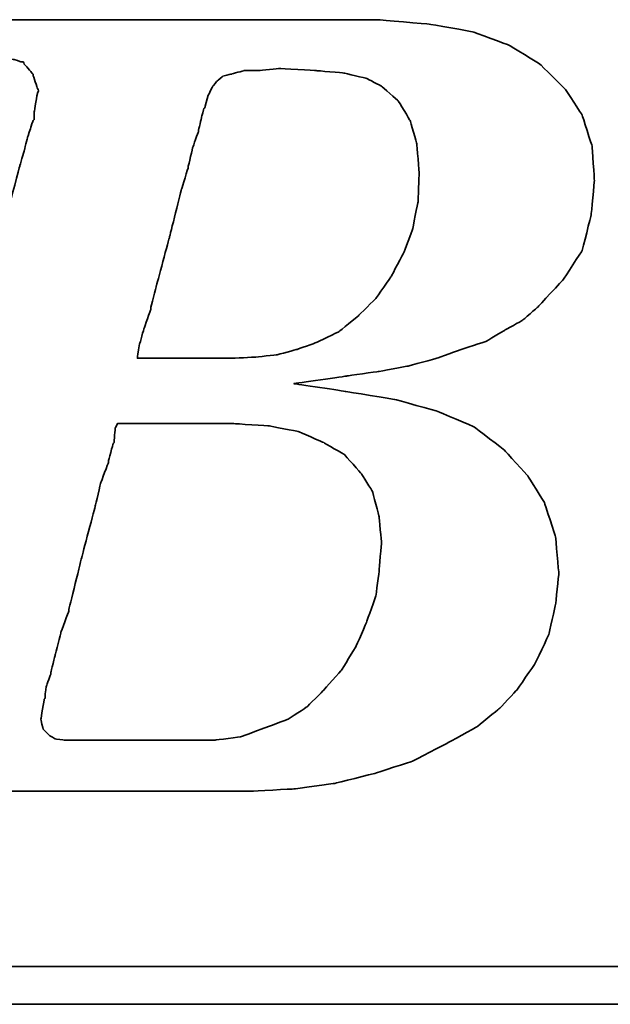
# Model space of a CAD drawing. Header units: millimetres. Extents: x 303 to 565, y 61 to 171.
# Tile 33 of 52: x 493.77 to 496.24, y 97.67 to 101.77. Entities that reach past the tile are written whole.
import ezdxf

# ---------------------------------------------------------------- set-up
doc = ezdxf.new("R2010")
doc.units = ezdxf.units.MM
doc.layers.add('DIM', color=4, linetype='Continuous')
doc.layers.add('layer 1', color=7, linetype='Continuous')

# ---------------------------------------------------------------- blocks, each defined once
blk = doc.blocks.new('TBI MOTION logo(完整正式版)')
at = {"layer": 'layer 1', "color": 22, "lineweight": 35}
for points, knots in [([(-64.65375, -6.86375), (-64.65375, -6.86375), (-64.84375, -7.29625), (-64.84375, -7.29625), (-64.84375, -7.29625), (-64.84375, -7.29625), (-64.86875, -7.34375), (-64.86875, -7.34375), (-64.86875, -7.34375), (-64.86875, -7.34375), (-64.86875, -7.36875), (-64.86875, -7.36875), (-64.86875, -7.36875), (-64.86875, -7.36875), (-65.15375, -7.65375), (-65.15375, -7.65375), (-65.15375, -7.65375), (-65.15375, -7.65375), (-65.17875, -7.65375), (-65.17875, -7.65375), (-65.17875, -7.65375), (-65.17875, -7.65375), (-65.20375, -7.67875), (-65.20375, -7.67875), (-65.20375, -7.67875), (-65.20375, -7.67875), (-65.58875, -7.87125), (-65.58875, -7.87125), (-65.58875, -7.87125), (-65.58875, -7.87125), (-65.63375, -7.87125), (-65.63375, -7.87125), (-65.63375, -7.87125), (-65.63375, -7.87125), (-65.65875, -7.89375), (-65.65875, -7.89375), (-65.65875, -7.89375), (-65.65875, -7.89375), (-66.09375, -7.94375), (-66.09375, -7.94375), (-66.09375, -7.94375), (-66.09375, -7.94375), (-66.11375, -7.94375), (-66.11375, -7.94375), (-66.11375, -7.94375), (-66.11375, -7.94375), (-66.16375, -7.94375), (-66.16375, -7.94375), (-66.16375, -7.94375), (-66.16375, -7.94375), (-66.30875, -7.94375), (-66.30875, -7.94375), (-66.30875, -7.94375), (-66.30875, -7.94375), (-66.69375, -7.94375), (-66.69375, -7.94375), (-66.69375, -7.94375), (-66.69375, -7.94375), (-67.07375, -7.94375), (-67.07375, -7.94375), (-67.07375, -7.94375), (-67.07375, -7.94375), (-67.12375, -7.94375), (-67.12375, -7.94375), (-67.12375, -7.94375), (-67.12375, -7.94375), (-67.12375, -7.96625), (-67.12375, -7.96625), (-67.12375, -7.96625), (-67.12375, -7.96625), (-67.14875, -7.99125), (-67.14875, -7.99125), (-67.14875, -7.99125), (-67.14875, -7.99125), (-67.24375, -8.34875), (-67.24375, -8.34875), (-67.24375, -8.34875), (-67.24375, -8.34875), (-67.31375, -8.68625), (-67.31375, -8.68625), (-67.31375, -8.68625), (-67.31375, -8.68625), (-67.26875, -8.68625), (-67.26875, -8.68625), (-67.26875, -8.68625), (-67.26875, -8.68625), (-67.07375, -8.68625), (-67.07375, -8.68625), (-67.07375, -8.68625), (-67.07375, -8.68625), (-66.54875, -8.68625), (-66.54875, -8.68625), (-66.54875, -8.68625), (-66.54875, -8.68625), (-65.82625, -8.68625), (-65.82625, -8.68625), (-65.82625, -8.68625), (-65.82625, -8.68625), (-65.01375, -8.68625), (-65.01375, -8.68625), (-65.01375, -8.68625), (-65.01375, -8.68625), (-64.05375, -8.68625), (-64.05375, -8.68625), (-64.05375, -8.68625), (-64.05375, -8.68625), (-62.08375, -8.68625), (-62.08375, -8.68625), (-62.08375, -8.68625), (-62.08375, -8.68625), (-60.06875, -8.68625), (-60.06875, -8.68625), (-60.06875, -8.68625), (-60.06875, -8.68625), (-59.10875, -8.68625), (-59.10875, -8.68625), (-59.10875, -8.68625), (-59.10875, -8.68625), (-58.29375, -8.68625), (-58.29375, -8.68625), (-58.29375, -8.68625), (-58.29375, -8.68625), (-57.57375, -8.68625), (-57.57375, -8.68625), (-57.57375, -8.68625), (-57.57375, -8.68625), (-57.04875, -8.68625), (-57.04875, -8.68625), (-57.04875, -8.68625), (-57.04875, -8.68625), (-56.85375, -8.68625), (-56.85375, -8.68625), (-56.85375, -8.68625), (-56.85375, -8.68625), (-56.70875, -8.68625), (-56.70875, -8.68625), (-56.70875, -8.68625), (-56.70875, -8.68625), (-56.61375, -8.68625), (-56.61375, -8.68625), (-56.61375, -8.68625), (-56.61375, -8.68625), (-56.56875, -8.68625), (-56.56875, -8.68625), (-56.56875, -8.68625), (-56.56875, -8.68625), (-55.65375, -8.63875), (-55.65375, -8.63875), (-55.65375, -8.63875), (-55.65375, -8.63875), (-54.76875, -8.51875), (-54.76875, -8.51875), (-54.76875, -8.51875), (-54.76875, -8.51875), (-53.90375, -8.30375), (-53.90375, -8.30375), (-53.90375, -8.30375), (-53.90375, -8.30375), (-53.08875, -8.03875), (-53.08875, -8.03875), (-53.08875, -8.03875), (-53.08875, -8.03875), (-52.34375, -7.65375), (-52.34375, -7.65375), (-52.34375, -7.65375), (-52.34375, -7.65375), (-51.69875, -7.29625), (-51.69875, -7.29625), (-51.69875, -7.29625), (-51.69875, -7.29625), (-51.21875, -6.91125), (-51.21875, -6.91125), (-51.21875, -6.91125), (-51.21875, -6.91125), (-50.83375, -6.50375), (-50.83375, -6.50375), (-50.83375, -6.50375), (-50.83375, -6.50375), (-50.44875, -5.94875), (-50.44875, -5.94875), (-50.44875, -5.94875), (-50.44875, -5.94875), (-50.13875, -5.30375), (-50.13875, -5.30375), (-50.13875, -5.30375), (-50.13875, -5.30375), (-49.99375, -4.65375), (-49.99375, -4.65375), (-49.99375, -4.65375), (-49.99375, -4.65375), (-49.92375, -3.98375), (-49.92375, -3.98375), (-49.92375, -3.98375), (-49.92375, -3.98375), (-49.99375, -3.19374), (-49.99375, -3.19374), (-49.99375, -3.19374), (-49.99375, -3.19374), (-50.23374, -2.44874), (-50.23374, -2.44874), (-50.23374, -2.44874), (-50.23374, -2.44874), (-50.59375, -1.87374), (-50.59375, -1.87374), (-50.59375, -1.87374), (-50.59375, -1.87374), (-51.09875, -1.31874), (-51.09875, -1.31874), (-51.09875, -1.31874), (-51.09875, -1.31874), (-51.74375, -0.81875), (-51.74375, -0.81875), (-51.74375, -0.81875), (-51.74375, -0.81875), (-52.53875, -0.48125), (-52.53875, -0.48125), (-52.53875, -0.48125), (-52.53875, -0.48125), (-53.47375, -0.21875), (-53.47375, -0.21875), (-53.47375, -0.21875), (-53.47375, -0.21875), (-54.52875, -0.04874), (-54.52875, -0.04874), (-54.52875, -0.04874), (-54.52875, -0.04874), (-55.65375, 0.12125), (-55.65375, 0.12125), (-55.65375, 0.12125), (-55.65375, 0.12125), (-54.50375, 0.28624), (-54.50375, 0.28624), (-54.50375, 0.28624), (-54.50375, 0.28624), (-53.83375, 0.38124), (-53.83375, 0.38124), (-53.83375, 0.38124), (-53.83375, 0.38124), (-53.18375, 0.50125), (-53.18375, 0.50125), (-53.18375, 0.50125), (-53.18375, 0.50125), (-52.55875, 0.66874), (-52.55875, 0.66874), (-52.55875, 0.66874), (-52.55875, 0.66874), (-52.03375, 0.86124), (-52.03375, 0.86124), (-52.03375, 0.86124), (-52.03375, 0.86124), (-51.50374, 1.03124), (-51.50374, 1.03124), (-51.50374, 1.03124), (-51.50374, 1.03124), (-51.09875, 1.27125), (-51.09875, 1.27125), (-51.09875, 1.27125), (-51.09875, 1.27125), (-50.71375, 1.48624), (-50.71375, 1.48624), (-50.71375, 1.48624), (-50.71375, 1.48624), (-50.37625, 1.77625), (-50.37625, 1.77625), (-50.37625, 1.77625), (-50.37625, 1.77625), (-49.82375, 2.37625), (-49.82375, 2.37625), (-49.82375, 2.37625), (-49.82375, 2.37625), (-49.41875, 2.99625), (-49.41875, 2.99625), (-49.41875, 2.99625), (-49.41875, 2.99625), (-49.22375, 3.76625), (-49.22375, 3.76625), (-49.22375, 3.76625), (-49.22375, 3.76625), (-49.15375, 4.50874), (-49.15375, 4.50874), (-49.15375, 4.50874), (-49.15375, 4.50874), (-49.20375, 5.25125), (-49.20375, 5.25125), (-49.20375, 5.25125), (-49.20375, 5.25125), (-49.41875, 5.92625), (-49.41875, 5.92625), (-49.41875, 5.92625), (-49.41875, 5.92625), (-49.77875, 6.47625), (-49.77875, 6.47625), (-49.77875, 6.47625), (-49.77875, 6.47625), (-50.33125, 7.02624), (-50.33125, 7.02624), (-50.33125, 7.02624), (-50.33125, 7.02624), (-51.00125, 7.43625), (-51.00125, 7.43625), (-51.00125, 7.43625), (-51.00125, 7.43625), (-51.79375, 7.72625), (-51.79375, 7.72625), (-51.79375, 7.72625), (-51.79375, 7.72625), (-52.72875, 7.89124), (-52.72875, 7.89124), (-52.72875, 7.89124), (-52.72875, 7.89124), (-53.83375, 7.98625), (-53.83375, 7.98625), (-53.83375, 7.98625), (-53.83375, 7.98625), (-53.92875, 7.98625), (-53.92875, 7.98625), (-53.92875, 7.98625), (-53.92875, 7.98625), (-54.26375, 7.98625), (-54.26375, 7.98625), (-54.26375, 7.98625), (-54.26375, 7.98625), (-54.74375, 7.98625), (-54.74375, 7.98625), (-54.74375, 7.98625), (-54.74375, 7.98625), (-55.36875, 7.98625), (-55.36875, 7.98625), (-55.36875, 7.98625), (-55.36875, 7.98625), (-56.13375, 7.98625), (-56.13375, 7.98625), (-56.13375, 7.98625), (-56.13375, 7.98625), (-56.94875, 7.98625), (-56.94875, 7.98625), (-56.94875, 7.98625), (-56.94875, 7.98625), (-58.77625, 7.98625), (-58.77625, 7.98625), (-58.77625, 7.98625), (-58.77625, 7.98625), (-60.59875, 7.98625), (-60.59875, 7.98625), (-60.59875, 7.98625), (-60.59875, 7.98625), (-61.41375, 7.98625), (-61.41375, 7.98625), (-61.41375, 7.98625), (-61.41375, 7.98625), (-62.17875, 7.98625), (-62.17875, 7.98625), (-62.17875, 7.98625), (-62.17875, 7.98625), (-62.80375, 7.98625), (-62.80375, 7.98625), (-62.80375, 7.98625), (-62.80375, 7.98625), (-63.30625, 7.98625), (-63.30625, 7.98625), (-63.30625, 7.98625), (-63.30625, 7.98625), (-63.57375, 7.98625), (-63.57375, 7.98625), (-63.57375, 7.98625), (-63.57375, 7.98625), (-63.57375, 7.96375), (-63.57375, 7.96375), (-63.57375, 7.96375), (-63.57375, 7.96375), (-63.59875, 7.94125), (-63.59875, 7.94125), (-63.59875, 7.94125), (-63.59875, 7.94125), (-63.69375, 7.55625), (-63.69375, 7.55625), (-63.69375, 7.55625), (-63.69375, 7.55625), (-63.76375, 7.24624), (-63.76375, 7.24624), (-63.76375, 7.24624), (-63.76375, 7.24624), (-63.23875, 7.24624), (-63.23875, 7.24624), (-63.23875, 7.24624), (-63.23875, 7.24624), (-62.75875, 7.24624), (-62.75875, 7.24624), (-62.75875, 7.24624), (-62.75875, 7.24624), (-62.61125, 7.24624), (-62.61125, 7.24624), (-62.61125, 7.24624), (-62.61125, 7.24624), (-62.56625, 7.24624), (-62.56625, 7.24624), (-62.56625, 7.24624), (-62.56625, 7.24624), (-62.22875, 7.24624), (-62.22875, 7.24624), (-62.22875, 7.24624), (-62.22875, 7.24624), (-62.20375, 7.24624), (-62.20375, 7.24624), (-62.20375, 7.24624), (-62.20375, 7.24624), (-62.17875, 7.21875), (-62.17875, 7.21875), (-62.17875, 7.21875), (-62.17875, 7.21875), (-61.96375, 7.17125), (-61.96375, 7.17125), (-61.96375, 7.17125), (-61.96375, 7.17125), (-61.72375, 7.12624), (-61.72375, 7.12624), (-61.72375, 7.12624), (-61.72375, 7.12624), (-61.70375, 7.12624), (-61.70375, 7.12624), (-61.70375, 7.12624), (-61.70375, 7.12624), (-61.55875, 7.07624), (-61.55875, 7.07624), (-61.55875, 7.07624), (-61.55875, 7.07624), (-61.50875, 7.07624), (-61.50875, 7.07624), (-61.50875, 7.07624), (-61.50875, 7.07624), (-61.48375, 7.02624), (-61.48375, 7.02624), (-61.48375, 7.02624), (-61.48375, 7.02624), (-61.31875, 6.83375), (-61.31875, 6.83375), (-61.31875, 6.83375), (-61.31875, 6.83375), (-61.29375, 6.81125), (-61.29375, 6.81125), (-61.29375, 6.81125), (-61.29375, 6.81125), (-61.29375, 6.78625), (-61.29375, 6.78625), (-61.29375, 6.78625), (-61.29375, 6.78625), (-61.19875, 6.50124), (-61.19875, 6.50124), (-61.19875, 6.50124), (-61.19875, 6.50124), (-61.17375, 6.45124), (-61.17375, 6.45124), (-61.17375, 6.45124), (-61.17375, 6.45124), (-61.19875, 6.40625), (-61.19875, 6.40625), (-61.19875, 6.40625), (-61.19875, 6.40625), (-61.26875, 5.99624), (-61.26875, 5.99624), (-61.26875, 5.99624), (-61.26875, 5.99624), (-61.26875, 5.85125), (-61.26875, 5.85125), (-61.26875, 5.85125), (-61.26875, 5.85125), (-61.26875, 5.82625), (-61.26875, 5.82625), (-61.26875, 5.82625), (-61.26875, 5.82625), (-61.29375, 5.80625), (-61.29375, 5.80625), (-61.29375, 5.80625), (-61.29375, 5.80625), (-61.34125, 5.66125), (-61.34125, 5.66125), (-61.34125, 5.66125), (-61.34125, 5.66125), (-61.41375, 5.44625), (-61.41375, 5.44625), (-61.41375, 5.44625), (-61.41375, 5.44625), (-61.48375, 5.15625), (-61.48375, 5.15625), (-61.48375, 5.15625), (-61.48375, 5.15625), (-61.58375, 4.82124), (-61.58375, 4.82124), (-61.58375, 4.82124), (-61.58375, 4.82124), (-61.79875, 4.00375), (-61.79875, 4.00375), (-61.79875, 4.00375), (-61.79875, 4.00375), (-62.05875, 2.99625), (-62.05875, 2.99625), (-62.05875, 2.99625), (-62.05875, 2.99625), (-62.34875, 1.91625), (-62.34875, 1.91625), (-62.34875, 1.91625), (-62.34875, 1.91625), (-62.97375, -0.41124), (-62.97375, -0.41124), (-62.97375, -0.41124), (-62.97375, -0.41124), (-63.59875, -2.75875), (-63.59875, -2.75875), (-63.59875, -2.75875), (-63.59875, -2.75875), (-63.88375, -3.86374), (-63.88375, -3.86374), (-63.88375, -3.86374), (-63.88375, -3.86374), (-64.14875, -4.82374), (-64.14875, -4.82374), (-64.14875, -4.82374), (-64.14875, -4.82374), (-64.36375, -5.64125), (-64.36375, -5.64125), (-64.36375, -5.64125), (-64.36375, -5.64125), (-64.43625, -5.97625), (-64.43625, -5.97625), (-64.43625, -5.97625), (-64.43625, -5.97625), (-64.50875, -6.28625), (-64.50875, -6.28625), (-64.50875, -6.28625), (-64.50875, -6.28625), (-64.50875, -6.30875), (-64.50875, -6.30875), (-64.50875, -6.30875), (-64.50875, -6.30875), (-64.57875, -6.50375), (-64.57875, -6.50375), (-64.57875, -6.50375), (-64.57875, -6.50375), (-64.62875, -6.69625), (-64.62875, -6.69625), (-64.62875, -6.69625), (-64.62875, -6.69625), (-64.62875, -6.76875), (-64.62875, -6.76875), (-64.62875, -6.76875), (-64.62875, -6.76875), (-64.62875, -6.81375), (-64.62875, -6.81375), (-64.62875, -6.81375), (-64.62875, -6.81375), (-64.62875, -6.83875), (-64.62875, -6.83875), (-64.62875, -6.83875), (-64.62875, -6.83875), (-64.65375, -6.86375), (-64.65375, -6.86375)], [0, 0, 0, 0, 0.00719424, 0.00719424, 0.00719424, 0.00719425, 0.01438849, 0.01438849, 0.01438849, 0.0143885, 0.02158273, 0.02158273, 0.02158273, 0.02158274, 0.02877698, 0.02877698, 0.02877698, 0.02877699, 0.03597122, 0.03597122, 0.03597122, 0.03597123, 0.04316547, 0.04316547, 0.04316547, 0.04316548, 0.05035971, 0.05035971, 0.05035971, 0.05035972, 0.05755396, 0.05755396, 0.05755396, 0.05755397, 0.0647482, 0.0647482, 0.0647482, 0.06474821, 0.07194245, 0.07194245, 0.07194245, 0.07194246, 0.07913669, 0.07913669, 0.07913669, 0.0791367, 0.08633094, 0.08633094, 0.08633094, 0.08633095, 0.09352518, 0.09352518, 0.09352518, 0.09352519, 0.10071942, 0.10071942, 0.10071942, 0.10071943, 0.10791367, 0.10791367, 0.10791367, 0.10791368, 0.11510791, 0.11510791, 0.11510791, 0.11510792, 0.12230216, 0.12230216, 0.12230216, 0.12230217, 0.1294964, 0.1294964, 0.1294964, 0.12949641, 0.13669065, 0.13669065, 0.13669065, 0.13669066, 0.14388489, 0.14388489, 0.14388489, 0.1438849, 0.15107914, 0.15107914, 0.15107914, 0.15107915, 0.15827338, 0.15827338, 0.15827338, 0.15827339, 0.16546763, 0.16546763, 0.16546763, 0.16546764, 0.17266187, 0.17266187, 0.17266187, 0.17266188, 0.17985612, 0.17985612, 0.17985612, 0.17985613, 0.18705036, 0.18705036, 0.18705036, 0.18705037, 0.1942446, 0.1942446, 0.1942446, 0.19424461, 0.20143885, 0.20143885, 0.20143885, 0.20143886, 0.20863309, 0.20863309, 0.20863309, 0.2086331, 0.21582734, 0.21582734, 0.21582734, 0.21582735, 0.22302158, 0.22302158, 0.22302158, 0.22302159, 0.23021583, 0.23021583, 0.23021583, 0.23021584, 0.23741007, 0.23741007, 0.23741007, 0.23741008, 0.24460432, 0.24460432, 0.24460432, 0.24460433, 0.25179856, 0.25179856, 0.25179856, 0.25179857, 0.25899281, 0.25899281, 0.25899281, 0.25899282, 0.26618705, 0.26618705, 0.26618705, 0.26618706, 0.27338129, 0.27338129, 0.27338129, 0.2733813, 0.28057554, 0.28057554, 0.28057554, 0.28057555, 0.28776978, 0.28776978, 0.28776978, 0.28776979, 0.29496403, 0.29496403, 0.29496403, 0.29496404, 0.30215827, 0.30215827, 0.30215827, 0.30215828, 0.30935252, 0.30935252, 0.30935252, 0.30935253, 0.31654676, 0.31654676, 0.31654676, 0.31654677, 0.32374101, 0.32374101, 0.32374101, 0.32374102, 0.33093525, 0.33093525, 0.33093525, 0.33093526, 0.3381295, 0.3381295, 0.3381295, 0.33812951, 0.34532374, 0.34532374, 0.34532374, 0.34532375, 0.35251799, 0.35251799, 0.35251799, 0.352518, 0.35971223, 0.35971223, 0.35971223, 0.35971224, 0.36690647, 0.36690647, 0.36690647, 0.36690648, 0.37410072, 0.37410072, 0.37410072, 0.37410073, 0.38129496, 0.38129496, 0.38129496, 0.38129497, 0.38848921, 0.38848921, 0.38848921, 0.38848922, 0.39568345, 0.39568345, 0.39568345, 0.39568346, 0.4028777, 0.4028777, 0.4028777, 0.40287771, 0.41007194, 0.41007194, 0.41007194, 0.41007195, 0.41726619, 0.41726619, 0.41726619, 0.4172662, 0.42446043, 0.42446043, 0.42446043, 0.42446044, 0.43165468, 0.43165468, 0.43165468, 0.43165469, 0.43884892, 0.43884892, 0.43884892, 0.43884893, 0.44604317, 0.44604317, 0.44604317, 0.44604318, 0.45323741, 0.45323741, 0.45323741, 0.45323742, 0.46043165, 0.46043165, 0.46043165, 0.46043166, 0.4676259, 0.4676259, 0.4676259, 0.46762591, 0.47482014, 0.47482014, 0.47482014, 0.47482015, 0.48201439, 0.48201439, 0.48201439, 0.4820144, 0.48920863, 0.48920863, 0.48920863, 0.48920864, 0.49640288, 0.49640288, 0.49640288, 0.49640289, 0.50359712, 0.50359712, 0.50359712, 0.50359713, 0.51079137, 0.51079137, 0.51079137, 0.51079138, 0.51798561, 0.51798561, 0.51798561, 0.51798562, 0.52517986, 0.52517986, 0.52517986, 0.52517987, 0.5323741, 0.5323741, 0.5323741, 0.53237411, 0.53956835, 0.53956835, 0.53956835, 0.53956836, 0.54676259, 0.54676259, 0.54676259, 0.5467626, 0.55395683, 0.55395683, 0.55395683, 0.55395684, 0.56115108, 0.56115108, 0.56115108, 0.56115109, 0.56834532, 0.56834532, 0.56834532, 0.56834533, 0.57553957, 0.57553957, 0.57553957, 0.57553958, 0.58273381, 0.58273381, 0.58273381, 0.58273382, 0.58992806, 0.58992806, 0.58992806, 0.58992807, 0.5971223, 0.5971223, 0.5971223, 0.59712231, 0.60431655, 0.60431655, 0.60431655, 0.60431656, 0.61151079, 0.61151079, 0.61151079, 0.6115108, 0.61870504, 0.61870504, 0.61870504, 0.61870505, 0.62589928, 0.62589928, 0.62589928, 0.62589929, 0.63309353, 0.63309353, 0.63309353, 0.63309354, 0.64028777, 0.64028777, 0.64028777, 0.64028778, 0.64748201, 0.64748201, 0.64748201, 0.64748202, 0.65467626, 0.65467626, 0.65467626, 0.65467627, 0.6618705, 0.6618705, 0.6618705, 0.66187051, 0.66906475, 0.66906475, 0.66906475, 0.66906476, 0.67625899, 0.67625899, 0.67625899, 0.676259, 0.68345324, 0.68345324, 0.68345324, 0.68345325, 0.69064748, 0.69064748, 0.69064748, 0.69064749, 0.69784173, 0.69784173, 0.69784173, 0.69784174, 0.70503597, 0.70503597, 0.70503597, 0.70503598, 0.71223022, 0.71223022, 0.71223022, 0.71223023, 0.71942446, 0.71942446, 0.71942446, 0.71942447, 0.72661871, 0.72661871, 0.72661871, 0.72661872, 0.73381295, 0.73381295, 0.73381295, 0.73381296, 0.74100719, 0.74100719, 0.74100719, 0.7410072, 0.74820144, 0.74820144, 0.74820144, 0.74820145, 0.75539568, 0.75539568, 0.75539568, 0.75539569, 0.76258993, 0.76258993, 0.76258993, 0.76258994, 0.76978417, 0.76978417, 0.76978417, 0.76978418, 0.77697842, 0.77697842, 0.77697842, 0.77697843, 0.78417266, 0.78417266, 0.78417266, 0.78417267, 0.79136691, 0.79136691, 0.79136691, 0.79136692, 0.79856115, 0.79856115, 0.79856115, 0.79856116, 0.8057554, 0.8057554, 0.8057554, 0.80575541, 0.81294964, 0.81294964, 0.81294964, 0.81294965, 0.82014388, 0.82014388, 0.82014388, 0.82014389, 0.82733813, 0.82733813, 0.82733813, 0.82733814, 0.83453237, 0.83453237, 0.83453237, 0.83453238, 0.84172662, 0.84172662, 0.84172662, 0.84172663, 0.84892086, 0.84892086, 0.84892086, 0.84892087, 0.85611511, 0.85611511, 0.85611511, 0.85611512, 0.86330935, 0.86330935, 0.86330935, 0.86330936, 0.8705036, 0.8705036, 0.8705036, 0.87050361, 0.87769784, 0.87769784, 0.87769784, 0.87769785, 0.88489209, 0.88489209, 0.88489209, 0.8848921, 0.89208633, 0.89208633, 0.89208633, 0.89208634, 0.89928058, 0.89928058, 0.89928058, 0.89928059, 0.90647482, 0.90647482, 0.90647482, 0.90647483, 0.91366906, 0.91366906, 0.91366906, 0.91366907, 0.92086331, 0.92086331, 0.92086331, 0.92086332, 0.92805755, 0.92805755, 0.92805755, 0.92805756, 0.9352518, 0.9352518, 0.9352518, 0.93525181, 0.94244604, 0.94244604, 0.94244604, 0.94244605, 0.94964029, 0.94964029, 0.94964029, 0.9496403, 0.95683453, 0.95683453, 0.95683453, 0.95683454, 0.96402878, 0.96402878, 0.96402878, 0.96402879, 0.97122302, 0.97122302, 0.97122302, 0.97122303, 0.97841727, 0.97841727, 0.97841727, 0.97841728, 0.98561151, 0.98561151, 0.98561151, 0.98561152, 0.99280576, 0.99280576, 0.99280576, 0.99280577, 1, 1, 1, 1]), ([(-57.50375, 6.35625), (-57.50375, 6.35625), (-57.57375, 6.11625), (-57.57375, 6.11625), (-57.57375, 6.11625), (-57.57375, 6.11625), (-57.57375, 6.09125), (-57.57375, 6.09125), (-57.57375, 6.09125), (-57.57375, 6.09125), (-57.59875, 6.06625), (-57.59875, 6.06625), (-57.59875, 6.06625), (-57.59875, 6.06625), (-57.64875, 5.87625), (-57.64875, 5.87625), (-57.64875, 5.87625), (-57.64875, 5.87625), (-57.71875, 5.58875), (-57.71875, 5.58875), (-57.71875, 5.58875), (-57.71875, 5.58875), (-57.71875, 5.56625), (-57.71875, 5.56625), (-57.71875, 5.56625), (-57.71875, 5.56625), (-57.83875, 5.23125), (-57.83875, 5.23125), (-57.83875, 5.23125), (-57.83875, 5.23125), (-57.93625, 4.82124), (-57.93625, 4.82124), (-57.93625, 4.82124), (-57.93625, 4.82124), (-57.93625, 4.79624), (-57.93625, 4.79624), (-57.93625, 4.79624), (-57.93625, 4.79624), (-58.07875, 4.34125), (-58.07875, 4.34125), (-58.07875, 4.34125), (-58.07875, 4.34125), (-58.34375, 3.28625), (-58.34375, 3.28625), (-58.34375, 3.28625), (-58.34375, 3.28625), (-58.62875, 2.23124), (-58.62875, 2.23124), (-58.62875, 2.23124), (-58.62875, 2.23124), (-58.74875, 1.75125), (-58.74875, 1.75125), (-58.74875, 1.75125), (-58.74875, 1.75125), (-58.74875, 1.72625), (-58.74875, 1.72625), (-58.74875, 1.72625), (-58.74875, 1.72625), (-58.89375, 1.31625), (-58.89375, 1.31625), (-58.89375, 1.31625), (-58.89375, 1.31625), (-58.98875, 0.98124), (-58.98875, 0.98124), (-58.98875, 0.98124), (-58.98875, 0.98124), (-59.03875, 0.71625), (-59.03875, 0.71625), (-59.03875, 0.71625), (-59.03875, 0.71625), (-59.03875, 0.66874), (-59.03875, 0.66874), (-59.03875, 0.66874), (-59.03875, 0.66874), (-58.91875, 0.66874), (-58.91875, 0.66874), (-58.91875, 0.66874), (-58.91875, 0.66874), (-58.53375, 0.66874), (-58.53375, 0.66874), (-58.53375, 0.66874), (-58.53375, 0.66874), (-58.10375, 0.66874), (-58.10375, 0.66874), (-58.10375, 0.66874), (-58.10375, 0.66874), (-57.66875, 0.66874), (-57.66875, 0.66874), (-57.66875, 0.66874), (-57.66875, 0.66874), (-57.33375, 0.66874), (-57.33375, 0.66874), (-57.33375, 0.66874), (-57.33375, 0.66874), (-57.09375, 0.66874), (-57.09375, 0.66874), (-57.09375, 0.66874), (-57.09375, 0.66874), (-56.99875, 0.66874), (-56.99875, 0.66874), (-56.99875, 0.66874), (-56.99875, 0.66874), (-56.49375, 0.69374), (-56.49375, 0.69374), (-56.49375, 0.69374), (-56.49375, 0.69374), (-56.01375, 0.74374), (-56.01375, 0.74374), (-56.01375, 0.74374), (-56.01375, 0.74374), (-55.58375, 0.86124), (-55.58375, 0.86124), (-55.58375, 0.86124), (-55.58375, 0.86124), (-55.17375, 1.00624), (-55.17375, 1.00624), (-55.17375, 1.00624), (-55.17375, 1.00624), (-54.67375, 1.24625), (-54.67375, 1.24625), (-54.67375, 1.24625), (-54.67375, 1.24625), (-54.26375, 1.58124), (-54.26375, 1.58124), (-54.26375, 1.58124), (-54.26375, 1.58124), (-53.87875, 1.96374), (-53.87875, 1.96374), (-53.87875, 1.96374), (-53.87875, 1.96374), (-53.54375, 2.44625), (-53.54375, 2.44625), (-53.54375, 2.44625), (-53.54375, 2.44625), (-53.27875, 2.95125), (-53.27875, 2.95125), (-53.27875, 2.95125), (-53.27875, 2.95125), (-53.08875, 3.45124), (-53.08875, 3.45124), (-53.08875, 3.45124), (-53.08875, 3.45124), (-52.96875, 4.05124), (-52.96875, 4.05124), (-52.96875, 4.05124), (-52.96875, 4.05124), (-52.94375, 4.65125), (-52.94375, 4.65125), (-52.94375, 4.65125), (-52.94375, 4.65125), (-52.99375, 5.30125), (-52.99375, 5.30125), (-52.99375, 5.30125), (-52.99375, 5.30125), (-53.13875, 5.80625), (-53.13875, 5.80625), (-53.13875, 5.80625), (-53.13875, 5.80625), (-53.39875, 6.23625), (-53.39875, 6.23625), (-53.39875, 6.23625), (-53.39875, 6.23625), (-53.75875, 6.54875), (-53.75875, 6.54875), (-53.75875, 6.54875), (-53.75875, 6.54875), (-54.07375, 6.71625), (-54.07375, 6.71625), (-54.07375, 6.71625), (-54.07375, 6.71625), (-54.57375, 6.83375), (-54.57375, 6.83375), (-54.57375, 6.83375), (-54.57375, 6.83375), (-55.17375, 6.88625), (-55.17375, 6.88625), (-55.17375, 6.88625), (-55.17375, 6.88625), (-55.96875, 6.93125), (-55.96875, 6.93125), (-55.96875, 6.93125), (-55.96875, 6.93125), (-56.39875, 6.88625), (-56.39875, 6.88625), (-56.39875, 6.88625), (-56.39875, 6.88625), (-56.42125, 6.88625), (-56.42125, 6.88625), (-56.42125, 6.88625), (-56.42125, 6.88625), (-56.73375, 6.88625), (-56.73375, 6.88625), (-56.73375, 6.88625), (-56.73375, 6.88625), (-56.99875, 6.81125), (-56.99875, 6.81125), (-56.99875, 6.81125), (-56.99875, 6.81125), (-57.02375, 6.81125), (-57.02375, 6.81125), (-57.02375, 6.81125), (-57.02375, 6.81125), (-57.18875, 6.76625), (-57.18875, 6.76625), (-57.18875, 6.76625), (-57.18875, 6.76625), (-57.30875, 6.66625), (-57.30875, 6.66625), (-57.30875, 6.66625), (-57.30875, 6.66625), (-57.40875, 6.54875), (-57.40875, 6.54875), (-57.40875, 6.54875), (-57.40875, 6.54875), (-57.50375, 6.35625), (-57.50375, 6.35625)], [0, 0, 0, 0, 0.01851852, 0.01851852, 0.01851852, 0.01851853, 0.03703704, 0.03703704, 0.03703704, 0.03703705, 0.05555556, 0.05555556, 0.05555556, 0.05555557, 0.07407407, 0.07407407, 0.07407407, 0.07407408, 0.09259259, 0.09259259, 0.09259259, 0.0925926, 0.11111111, 0.11111111, 0.11111111, 0.11111112, 0.12962963, 0.12962963, 0.12962963, 0.12962964, 0.14814815, 0.14814815, 0.14814815, 0.14814816, 0.16666667, 0.16666667, 0.16666667, 0.16666668, 0.18518519, 0.18518519, 0.18518519, 0.1851852, 0.2037037, 0.2037037, 0.2037037, 0.20370371, 0.22222222, 0.22222222, 0.22222222, 0.22222223, 0.24074074, 0.24074074, 0.24074074, 0.24074075, 0.25925926, 0.25925926, 0.25925926, 0.25925927, 0.27777778, 0.27777778, 0.27777778, 0.27777779, 0.2962963, 0.2962963, 0.2962963, 0.29629631, 0.31481481, 0.31481481, 0.31481481, 0.31481482, 0.33333333, 0.33333333, 0.33333333, 0.33333334, 0.35185185, 0.35185185, 0.35185185, 0.35185186, 0.37037037, 0.37037037, 0.37037037, 0.37037038, 0.38888889, 0.38888889, 0.38888889, 0.3888889, 0.40740741, 0.40740741, 0.40740741, 0.40740742, 0.42592593, 0.42592593, 0.42592593, 0.42592594, 0.44444444, 0.44444444, 0.44444444, 0.44444445, 0.46296296, 0.46296296, 0.46296296, 0.46296297, 0.48148148, 0.48148148, 0.48148148, 0.48148149, 0.5, 0.5, 0.5, 0.50000001, 0.51851852, 0.51851852, 0.51851852, 0.51851853, 0.53703704, 0.53703704, 0.53703704, 0.53703705, 0.55555556, 0.55555556, 0.55555556, 0.55555557, 0.57407407, 0.57407407, 0.57407407, 0.57407408, 0.59259259, 0.59259259, 0.59259259, 0.5925926, 0.61111111, 0.61111111, 0.61111111, 0.61111112, 0.62962963, 0.62962963, 0.62962963, 0.62962964, 0.64814815, 0.64814815, 0.64814815, 0.64814816, 0.66666667, 0.66666667, 0.66666667, 0.66666668, 0.68518519, 0.68518519, 0.68518519, 0.6851852, 0.7037037, 0.7037037, 0.7037037, 0.70370371, 0.72222222, 0.72222222, 0.72222222, 0.72222223, 0.74074074, 0.74074074, 0.74074074, 0.74074075, 0.75925926, 0.75925926, 0.75925926, 0.75925927, 0.77777778, 0.77777778, 0.77777778, 0.77777779, 0.7962963, 0.7962963, 0.7962963, 0.79629631, 0.81481481, 0.81481481, 0.81481481, 0.81481482, 0.83333333, 0.83333333, 0.83333333, 0.83333334, 0.85185185, 0.85185185, 0.85185185, 0.85185186, 0.87037037, 0.87037037, 0.87037037, 0.87037038, 0.88888889, 0.88888889, 0.88888889, 0.8888889, 0.90740741, 0.90740741, 0.90740741, 0.90740742, 0.92592593, 0.92592593, 0.92592593, 0.92592594, 0.94444444, 0.94444444, 0.94444444, 0.94444445, 0.96296296, 0.96296296, 0.96296296, 0.96296297, 0.98148148, 0.98148148, 0.98148148, 0.98148149, 1, 1, 1, 1]), ([(-61.03125, -6.57375), (-61.03125, -6.57375), (-61.03125, -6.67125), (-61.03125, -6.67125), (-61.03125, -6.67125), (-61.03125, -6.67125), (-61.05375, -6.69625), (-61.05375, -6.69625), (-61.05375, -6.69625), (-61.05375, -6.69625), (-61.12375, -7.12875), (-61.12375, -7.12875), (-61.12375, -7.12875), (-61.12375, -7.12875), (-61.07875, -7.34375), (-61.07875, -7.34375), (-61.07875, -7.34375), (-61.07875, -7.34375), (-60.93375, -7.48875), (-60.93375, -7.48875), (-60.93375, -7.48875), (-60.93375, -7.48875), (-60.81375, -7.55625), (-60.81375, -7.55625), (-60.81375, -7.55625), (-60.81375, -7.55625), (-60.62375, -7.58375), (-60.62375, -7.58375), (-60.62375, -7.58375), (-60.62375, -7.58375), (-60.30875, -7.58375), (-60.30875, -7.58375), (-60.30875, -7.58375), (-60.30875, -7.58375), (-59.97375, -7.58375), (-59.97375, -7.58375), (-59.97375, -7.58375), (-59.97375, -7.58375), (-59.87875, -7.58375), (-59.87875, -7.58375), (-59.87875, -7.58375), (-59.87875, -7.58375), (-59.63625, -7.58375), (-59.63625, -7.58375), (-59.63625, -7.58375), (-59.63625, -7.58375), (-58.96875, -7.58375), (-58.96875, -7.58375), (-58.96875, -7.58375), (-58.96875, -7.58375), (-58.29375, -7.58375), (-58.29375, -7.58375), (-58.29375, -7.58375), (-58.29375, -7.58375), (-58.05375, -7.58375), (-58.05375, -7.58375), (-58.05375, -7.58375), (-58.05375, -7.58375), (-57.98375, -7.58375), (-57.98375, -7.58375), (-57.98375, -7.58375), (-57.98375, -7.58375), (-57.35875, -7.58375), (-57.35875, -7.58375), (-57.35875, -7.58375), (-57.35875, -7.58375), (-56.78375, -7.50875), (-56.78375, -7.50875), (-56.78375, -7.50875), (-56.78375, -7.50875), (-56.27875, -7.31875), (-56.27875, -7.31875), (-56.27875, -7.31875), (-56.27875, -7.31875), (-55.77375, -7.12875), (-55.77375, -7.12875), (-55.77375, -7.12875), (-55.77375, -7.12875), (-55.36875, -6.86375), (-55.36875, -6.86375), (-55.36875, -6.86375), (-55.36875, -6.86375), (-55.00875, -6.50375), (-55.00875, -6.50375), (-55.00875, -6.50375), (-55.00875, -6.50375), (-54.62375, -6.06875), (-54.62375, -6.06875), (-54.62375, -6.06875), (-54.62375, -6.06875), (-54.31375, -5.56875), (-54.31375, -5.56875), (-54.31375, -5.56875), (-54.31375, -5.56875), (-54.07375, -5.01625), (-54.07375, -5.01625), (-54.07375, -5.01625), (-54.07375, -5.01625), (-53.87875, -4.46374), (-53.87875, -4.46374), (-53.87875, -4.46374), (-53.87875, -4.46374), (-53.80875, -3.91375), (-53.80875, -3.91375), (-53.80875, -3.91375), (-53.80875, -3.91375), (-53.75875, -3.31375), (-53.75875, -3.31375), (-53.75875, -3.31375), (-53.75875, -3.31375), (-53.80875, -2.75875), (-53.80875, -2.75875), (-53.80875, -2.75875), (-53.80875, -2.75875), (-53.95375, -2.20875), (-53.95375, -2.20875), (-53.95375, -2.20875), (-53.95375, -2.20875), (-54.19375, -1.82625), (-54.19375, -1.82625), (-54.19375, -1.82625), (-54.19375, -1.82625), (-54.55375, -1.41875), (-54.55375, -1.41875), (-54.55375, -1.41875), (-54.55375, -1.41875), (-55.00875, -1.15125), (-55.00875, -1.15125), (-55.00875, -1.15125), (-55.00875, -1.15125), (-55.56125, -0.91375), (-55.56125, -0.91375), (-55.56125, -0.91375), (-55.56125, -0.91375), (-56.18125, -0.79375), (-56.18125, -0.79375), (-56.18125, -0.79375), (-56.18125, -0.79375), (-56.94875, -0.74374), (-56.94875, -0.74374), (-56.94875, -0.74374), (-56.94875, -0.74374), (-56.99875, -0.74374), (-56.99875, -0.74374), (-56.99875, -0.74374), (-56.99875, -0.74374), (-57.09375, -0.74374), (-57.09375, -0.74374), (-57.09375, -0.74374), (-57.09375, -0.74374), (-57.38375, -0.74374), (-57.38375, -0.74374), (-57.38375, -0.74374), (-57.38375, -0.74374), (-57.76875, -0.74374), (-57.76875, -0.74374), (-57.76875, -0.74374), (-57.76875, -0.74374), (-58.24625, -0.74374), (-58.24625, -0.74374), (-58.24625, -0.74374), (-58.24625, -0.74374), (-58.72875, -0.74374), (-58.72875, -0.74374), (-58.72875, -0.74374), (-58.72875, -0.74374), (-59.20875, -0.74374), (-59.20875, -0.74374), (-59.20875, -0.74374), (-59.20875, -0.74374), (-59.46875, -0.74374), (-59.46875, -0.74374), (-59.46875, -0.74374), (-59.46875, -0.74374), (-59.51625, -0.83875), (-59.51625, -0.83875), (-59.51625, -0.83875), (-59.51625, -0.83875), (-59.54375, -1.15125), (-59.54375, -1.15125), (-59.54375, -1.15125), (-59.54375, -1.15125), (-59.56375, -1.17874), (-59.56375, -1.17874), (-59.56375, -1.17874), (-59.56375, -1.17874), (-59.66375, -1.55875), (-59.66375, -1.55875), (-59.66375, -1.55875), (-59.66375, -1.55875), (-59.66375, -1.58375), (-59.66375, -1.58375), (-59.66375, -1.58375), (-59.66375, -1.58375), (-59.82875, -2.01874), (-59.82875, -2.01874), (-59.82875, -2.01874), (-59.82875, -2.01874), (-59.94875, -2.52125), (-59.94875, -2.52125), (-59.94875, -2.52125), (-59.94875, -2.52125), (-60.23875, -3.62375), (-60.23875, -3.62375), (-60.23875, -3.62375), (-60.23875, -3.62375), (-60.52375, -4.77624), (-60.52375, -4.77624), (-60.52375, -4.77624), (-60.52375, -4.77624), (-60.52375, -4.79874), (-60.52375, -4.79874), (-60.52375, -4.79874), (-60.52375, -4.79874), (-60.69125, -5.25375), (-60.69125, -5.25375), (-60.69125, -5.25375), (-60.69125, -5.25375), (-60.81375, -5.73625), (-60.81375, -5.73625), (-60.81375, -5.73625), (-60.81375, -5.73625), (-60.90875, -6.11875), (-60.90875, -6.11875), (-60.90875, -6.11875), (-60.90875, -6.11875), (-60.90875, -6.14375), (-60.90875, -6.14375), (-60.90875, -6.14375), (-60.90875, -6.14375), (-61.00375, -6.40875), (-61.00375, -6.40875), (-61.00375, -6.40875), (-61.00375, -6.40875), (-61.03125, -6.57375), (-61.03125, -6.57375)], [0, 0, 0, 0, 0.01694915, 0.01694915, 0.01694915, 0.01694916, 0.03389831, 0.03389831, 0.03389831, 0.03389832, 0.05084746, 0.05084746, 0.05084746, 0.05084747, 0.06779661, 0.06779661, 0.06779661, 0.06779662, 0.08474576, 0.08474576, 0.08474576, 0.08474577, 0.10169492, 0.10169492, 0.10169492, 0.10169493, 0.11864407, 0.11864407, 0.11864407, 0.11864408, 0.13559322, 0.13559322, 0.13559322, 0.13559323, 0.15254237, 0.15254237, 0.15254237, 0.15254238, 0.16949153, 0.16949153, 0.16949153, 0.16949154, 0.18644068, 0.18644068, 0.18644068, 0.18644069, 0.20338983, 0.20338983, 0.20338983, 0.20338984, 0.22033898, 0.22033898, 0.22033898, 0.22033899, 0.23728814, 0.23728814, 0.23728814, 0.23728815, 0.25423729, 0.25423729, 0.25423729, 0.2542373, 0.27118644, 0.27118644, 0.27118644, 0.27118645, 0.28813559, 0.28813559, 0.28813559, 0.2881356, 0.30508475, 0.30508475, 0.30508475, 0.30508476, 0.3220339, 0.3220339, 0.3220339, 0.32203391, 0.33898305, 0.33898305, 0.33898305, 0.33898306, 0.3559322, 0.3559322, 0.3559322, 0.35593221, 0.37288136, 0.37288136, 0.37288136, 0.37288137, 0.38983051, 0.38983051, 0.38983051, 0.38983052, 0.40677966, 0.40677966, 0.40677966, 0.40677967, 0.42372881, 0.42372881, 0.42372881, 0.42372882, 0.44067797, 0.44067797, 0.44067797, 0.44067798, 0.45762712, 0.45762712, 0.45762712, 0.45762713, 0.47457627, 0.47457627, 0.47457627, 0.47457628, 0.49152542, 0.49152542, 0.49152542, 0.49152543, 0.50847458, 0.50847458, 0.50847458, 0.50847459, 0.52542373, 0.52542373, 0.52542373, 0.52542374, 0.54237288, 0.54237288, 0.54237288, 0.54237289, 0.55932203, 0.55932203, 0.55932203, 0.55932204, 0.57627119, 0.57627119, 0.57627119, 0.5762712, 0.59322034, 0.59322034, 0.59322034, 0.59322035, 0.61016949, 0.61016949, 0.61016949, 0.6101695, 0.62711864, 0.62711864, 0.62711864, 0.62711865, 0.6440678, 0.6440678, 0.6440678, 0.64406781, 0.66101695, 0.66101695, 0.66101695, 0.66101696, 0.6779661, 0.6779661, 0.6779661, 0.67796611, 0.69491525, 0.69491525, 0.69491525, 0.69491526, 0.71186441, 0.71186441, 0.71186441, 0.71186442, 0.72881356, 0.72881356, 0.72881356, 0.72881357, 0.74576271, 0.74576271, 0.74576271, 0.74576272, 0.76271186, 0.76271186, 0.76271186, 0.76271187, 0.77966102, 0.77966102, 0.77966102, 0.77966103, 0.79661017, 0.79661017, 0.79661017, 0.79661018, 0.81355932, 0.81355932, 0.81355932, 0.81355933, 0.83050847, 0.83050847, 0.83050847, 0.83050848, 0.84745763, 0.84745763, 0.84745763, 0.84745764, 0.86440678, 0.86440678, 0.86440678, 0.86440679, 0.88135593, 0.88135593, 0.88135593, 0.88135594, 0.89830508, 0.89830508, 0.89830508, 0.89830509, 0.91525424, 0.91525424, 0.91525424, 0.91525425, 0.93220339, 0.93220339, 0.93220339, 0.9322034, 0.94915254, 0.94915254, 0.94915254, 0.94915255, 0.96610169, 0.96610169, 0.96610169, 0.9661017, 0.98305085, 0.98305085, 0.98305085, 0.98305086, 1, 1, 1, 1]), ([(75.90875, -9.47875), (75.90875, -9.47875), (75.90875, -12.28625), (75.90875, -12.28625), (75.90875, -12.28625), (75.90875, -12.28625), (75.90875, -12.47875), (75.90875, -12.47875), (75.90875, -12.47875), (75.90875, -12.47875), (75.71625, -12.47875), (75.71625, -12.47875), (75.71625, -12.47875), (75.71625, -12.47875), (-88.32875, -12.47875), (-88.32875, -12.47875), (-88.32875, -12.47875), (-88.32875, -12.47875), (-88.32875, -13.29375), (-88.32875, -13.29375), (-88.32875, -13.29375), (-88.32875, -13.29375), (82.89125, -13.29375), (82.89125, -13.29375), (82.89125, -13.29375), (82.89125, -13.29375), (75.90875, -9.47875), (75.90875, -9.47875)], [0, 0, 0, 0, 0.14285714, 0.14285714, 0.14285714, 0.14285715, 0.28571429, 0.28571429, 0.28571429, 0.2857143, 0.42857143, 0.42857143, 0.42857143, 0.42857144, 0.57142857, 0.57142857, 0.57142857, 0.57142858, 0.71428571, 0.71428571, 0.71428571, 0.71428572, 0.85714286, 0.85714286, 0.85714286, 0.85714287, 1, 1, 1, 1])]:
    blk.add_open_spline(points, degree=3, knots=knots, dxfattribs=at)

msp = doc.modelspace()

# ---------------------------------------------------------------- block references
at = {"layer": 'DIM', "color": 7, "xscale": 0.1927795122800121, "yscale": 0.1927795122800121, "zscale": 0.1927795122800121}
msp.add_blockref('TBI MOTION logo(完整正式版)', (505.6457, 100.2331), dxfattribs=at)

doc.saveas('drawing.dxf')
